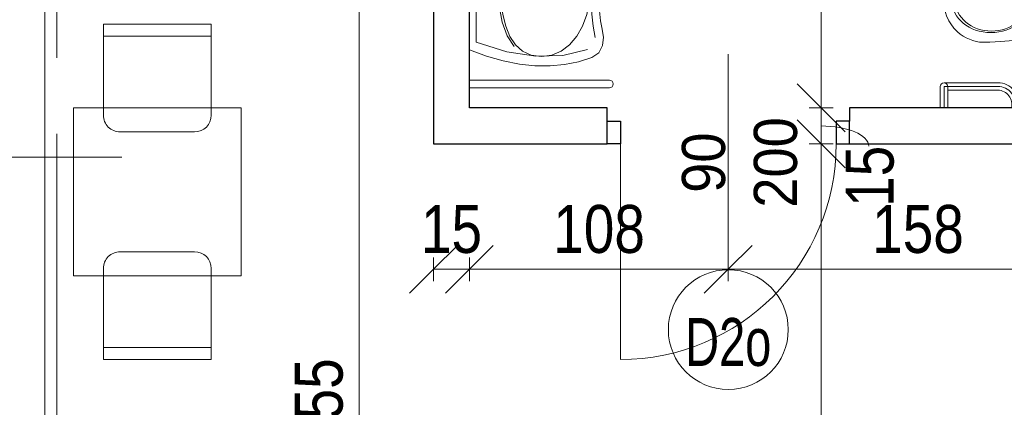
# Model space of a CAD drawing. Header units: centimetres. Extents: x -1631 to 21770, y -8842 to 3590.
# Tile 32 of 133: x -1228 to -818, y 2103 to 2265. Entities that reach past the tile are written whole.
import ezdxf

# ---------------------------------------------------------------- set-up
doc = ezdxf.new("R2010")
doc.units = ezdxf.units.CM
doc.linetypes.add('Oś', pattern=[222.25, 127, -31.75, 31.75, -31.75])
for name, color, linetype, lineweight in [('A-ANNO-DIMS', 211, 'Continuous', 13), ('A-ANNO-DIMS-100', 211, 'Continuous', 13), ('A-ANNO-NOTE', 131, 'Continuous', 9), ('A-DETL-GENF', 92, 'Continuous', 9), ('A-DETL-MEDM', 33, 'Continuous', 13), ('A-DOOR', 31, 'Continuous', 13), ('A-GLAZ-IDEN', 152, 'Continuous', 13), ('A-WALL', 113, 'Continuous', 13), ('A-WALL-IDEN', 211, 'Continuous', 13), ('I-FURN', 30, 'Continuous', 9), ('P-SANR-FIXT', 6, 'Continuous', 9), ('S-GRID', 1, 'Continuous', 13)]:
    doc.layers.add(name, color=color, linetype=linetype, lineweight=lineweight)
doc.styles.add('Arial', font='arial.ttf', dxfattribs={"width": 0.9, "height": 18})
doc.styles.add('Arial Narrow_5', font='ARIALN.TTF', dxfattribs={"height": 20})
doc.styles.add('Arial_1', font='arial.ttf', dxfattribs={"width": 0.7, "height": 20})
doc.styles.add('Arial_12', font='arial.ttf', dxfattribs={"width": 0.9, "height": 23})
doc.styles.add('Arial_13', font='arial.ttf', dxfattribs={"height": 0.2})
doc.dimstyles.new('Diagonal_1_100__0__wewnętrzne', dxfattribs={"dimscale": 30.48, "dimtxt": 20.468619, "dimasz": 0.656168, "dimexe": 0.164042, "dimexo": 0.0625, "dimgap": 0.032808, "dimtad": 1, "dimdec": 0, "dimdsep": 46, "dimtxsty": 'Arial Narrow_5', "dimblk1": 'OBLIQUE', "dimblk2": 'OBLIQUE', "dimsah": 1, "dimcen": 0.09, "dimazin": 0, "dimtfac": 1, "dimtdec": 4, "dimtix": 1, "dimtmove": 0, "dimatfit": 3, "dimfxl": 0, "dimtvp": 1, "dimtolj": 1, "dimtzin": 0, "dimarcsym": 0})
doc.dimstyles.new('Diagonal_1_100__0__wewnętrzne_1', dxfattribs={"dimscale": 30.48, "dimtxt": 20.468619, "dimasz": 0.656168, "dimexe": 0.164042, "dimexo": 0.0625, "dimgap": 0.032808, "dimtad": 1, "dimdec": 0, "dimdsep": 46, "dimtxsty": 'Arial Narrow_5', "dimblk1": 'OBLIQUE', "dimblk2": 'OBLIQUE', "dimsah": 1, "dimcen": 0.09, "dimazin": 0, "dimtfac": 1, "dimtdec": 4, "dimtix": 1, "dimtmove": 1, "dimatfit": 3, "dimfxl": 0, "dimtvp": 1, "dimtolj": 1, "dimtzin": 0, "dimarcsym": 0})
doc.dimstyles.new('Diagonal_1_100__0__wewnętrzne_2', dxfattribs={"dimscale": 30.48, "dimtxt": 20.468619, "dimasz": 0.656168, "dimexe": 0.164042, "dimexo": 0.0625, "dimgap": 0.032808, "dimtad": 1, "dimdec": 0, "dimdsep": 46, "dimtxsty": 'Arial Narrow_5', "dimblk1": 'OBLIQUE', "dimblk2": 'OBLIQUE', "dimsah": 1, "dimcen": 0.09, "dimazin": 0, "dimtfac": 1, "dimtdec": 4, "dimtix": 1, "dimtmove": 2, "dimatfit": 3, "dimfxl": 0, "dimtvp": 1, "dimtolj": 1, "dimtzin": 0, "dimarcsym": 0})

# ---------------------------------------------------------------- blocks, each defined once
blk = doc.blocks.new('Blat - Blat-1285693-6_piętro IV __13_80 m_ - stan projektowany')
at = {"layer": 'I-FURN'}
for p, q in [((0, 70), (0, 0)), ((70, 70), (0, 70)), ((70, 0), (70, 70)), ((0, 0), (70, 0))]:
    blk.add_line(p, q, dxfattribs=at)
blk = doc.blocks.new('DRZWI 1S - automatyczna etykieta - Drzwi 90 _łazienkowe_-2364279-6_piętro IV __13_80 m_ - stan projektowany')
at = {"layer": 'A-DETL-GENF'}
for p, q in [((-50.5, 7.5), (-50.5, -2)), ((-45, 7.5), (-50.5, 7.5)), ((-45, -2), (-45, 7.5)), ((50.5, 7.5), (45, 7.5)), ((45, 7.5), (45, -2)), ((50.5, -2), (50.5, 7.5)), ((-50.5, -2), (-45, -2)), ((45, -2), (50.5, -2))]:
    blk.add_line(p, q, dxfattribs=at)
at = {"layer": 'A-DETL-MEDM', "lineweight": 25}
for p, q in [((-45, 7.5), (-50.5, 7.5)), ((-50.5, 7.5), (-50.5, -2)), ((-45, -2), (-45, 7.5)), ((45, -2), (45, 7.5)), ((45, 7.5), (50.5, 7.5)), ((50.5, 7.5), (50.5, -2)), ((-50.5, -2), (-45, -2)), ((50.5, -2), (45, -2))]:
    blk.add_line(p, q, dxfattribs=at)
at = {"layer": 'A-DOOR'}
blk.add_line((45, 7.5), (45, 97.5), dxfattribs=at)
blk.add_arc((45, 7.5), 90, 90, 180, dxfattribs=at)
blk = doc.blocks.new('miska ustępowa dla N_35_5x54 wisząca koło narożna - Type 1-2357505-6_piętro IV __13_80 m_ - stan projektowany')
at = {"layer": 'P-SANR-FIXT'}
for p, q in [((44.09, 92.2), (44.09, 11)), ((47.21, 92.2), (47.21, 11)), ((-23.38, 80.62), (-32.35, 80.62)), ((-23.38, 79.06), (-32.35, 79.06)), ((-23.38, 56.63), (-23.38, 79.06)), ((-21.82, 56.63), (-21.82, 79.06)), ((4.01, 77.03), (6.13, 78.05)), ((6.13, 78.05), (7.56, 78.51)), ((7.56, 78.51), (9.56, 78.98)), ((9.56, 78.98), (11.02, 79.17)), ((11.02, 79.17), (12.5, 79.25)), ((12.5, 79.25), (13.98, 79.17)), ((13.98, 79.17), (15.44, 78.98)), ((15.44, 78.98), (17.44, 78.51)), ((17.44, 78.51), (18.87, 78.05)), ((18.87, 78.05), (20.99, 77.03)), ((-32.35, 77.5), (-23.38, 77.5)), ((-24.94, 56.63), (-24.94, 77.5)), ((-0.58, 73.39), (1.02, 74.96)), ((1.02, 74.96), (2.75, 76.27)), ((2.75, 76.27), (4.01, 77.03)), ((20.99, 77.03), (22.25, 76.27)), ((22.25, 76.27), (23.98, 74.96)), ((23.98, 74.96), (25.58, 73.39)), ((-3.07, 69.78), (-2.34, 71.05)), ((-2.34, 71.05), (-1.51, 72.26)), ((-1.51, 72.26), (-0.58, 73.39)), ((25.58, 73.39), (26.51, 72.26)), ((26.51, 72.26), (27.34, 71.05)), ((27.34, 71.05), (28.07, 69.78)), ((-4.57, 65.68), (-4.19, 67.09)), ((-4.19, 67.09), (-3.69, 68.46)), ((-3.69, 68.46), (-3.07, 69.78)), ((28.07, 69.78), (28.69, 68.46)), ((28.69, 68.46), (29.19, 67.09)), ((29.19, 67.09), (29.57, 65.68)), ((-4.88, 59.89), (-4.82, 64.32)), ((-4.82, 64.32), (-4.57, 65.68)), ((29.57, 65.68), (29.53, 64.32)), ((29.53, 64.32), (29.58, 59.89)), ((-4.56, 55.56), (-4.88, 59.89)), ((29.58, 59.89), (29.22, 55.56)), ((-1.4, 11), (-4.56, 55.56)), ((29.22, 55.56), (26.4, 11)), ((8.17, 46.6), (8.17, 51.72)), ((17.32, 51.72), (17.32, 46.6)), ((16.4, 45.33), (9.09, 45.33)), ((3.32, 37.31), (6.14, 37.31)), ((4.69, 35.9), (4.69, 38.7)), ((18.43, 37.31), (21.25, 37.31)), ((19.8, 35.9), (19.8, 38.7))]:
    blk.add_line(p, q, dxfattribs=at)
for centre in [(4.69, 37.31), (19.8, 37.31)]:
    blk.add_circle(centre, 0.825, dxfattribs=at)
for centre, radius, start, end in [((45.65, 92.2), 1.56, 0, 180), ((-23.38, 79.06), 1.56, 360, 90), ((-23.38, 79.06), 1.56, 270, 360), ((-30.79, 56.63), 5.85, 254.5618, 0), ((-30.79, 56.63), 7.41, 257.8673, 0), ((-30.79, 56.63), 8.97, 260.0004, 0), ((12.74, 51.5), 4.58, 2.8022, 177.1978), ((9.34, 46.48), 1.17, 174.1101, 257.7661), ((16.15, 46.48), 1.17, 282.2339, 5.8899)]:
    blk.add_arc(centre, radius, start, end, dxfattribs=at)
for centre, major_axis, ratio in [((12.55, 59.51), (0, 16.33), 0.823529), ((12.55, 59.26), (0, 15.16), 0.845174)]:
    blk.add_ellipse(centre, major_axis=major_axis, ratio=ratio, dxfattribs=at)
blk = doc.blocks.new('umywalka dla N_65x56 koło - Type 1-2359175-6_piętro IV __13_80 m_ - stan projektowany')
at = {"layer": 'P-SANR-FIXT'}
for p, q in [((-29.1, -65.9), (-29.1, -7.5)), ((-25.9, -65.9), (-25.9, -7.5)), ((-15.89, -14.7), (-13.31, -7.5)), ((38.31, -7.5), (40.89, -14.7)), ((50.9, -65.9), (50.9, -7.5)), ((54.1, -7.5), (54.1, -65.9)), ((-14.09, -23.15), (-10.01, -10.3)), ((-10.01, -10.3), (12.5, -10.3)), ((12.5, -10.3), (35.01, -10.3)), ((12.5, -18.23), (12.5, -11.72)), ((35.01, -10.3), (39.09, -23.15)), ((-17.85, -21.67), (-15.89, -14.7)), ((15.75, -14.98), (9.25, -14.98)), ((10.89, -14.3), (10.75, -14.98)), ((10.75, -14.98), (10.89, -15.66)), ((11.26, -13.74), (10.89, -14.3)), ((10.89, -15.66), (11.26, -16.21)), ((11.82, -13.36), (11.26, -13.74)), ((11.26, -16.21), (11.82, -16.59)), ((12.5, -13.22), (11.82, -13.36)), ((13.18, -13.36), (12.5, -13.22)), ((13.74, -13.74), (13.18, -13.36)), ((13.18, -16.59), (13.74, -16.21)), ((14.11, -14.3), (13.74, -13.74)), ((13.74, -16.21), (14.11, -15.66)), ((14.25, -14.98), (14.11, -14.3)), ((14.11, -15.66), (14.25, -14.98)), ((40.89, -14.7), (42.85, -21.67)), ((5.06, -19.92), (-1.64, -21.13)), ((12.43, -19.54), (5.06, -19.92)), ((11.82, -16.59), (12.5, -16.73)), ((19.81, -19.92), (12.43, -19.54)), ((12.5, -16.73), (13.18, -16.59)), ((26.51, -21.13), (19.81, -19.92)), ((-19.18, -28.39), (-17.85, -21.67)), ((-15.95, -35.24), (-14.09, -23.15)), ((-7.38, -23.21), (-11.89, -26.24)), ((-11.14, -26.76), (-7.63, -24.42)), ((-7.63, -24.42), (-3.39, -22.67)), ((-1.64, -21.13), (-7.38, -23.21)), ((-3.39, -22.67), (1.45, -21.46)), ((1.45, -21.46), (6.76, -20.76)), ((6.76, -20.76), (12.43, -20.54)), ((9.85, -23.86), (9.04, -25.06)), ((11.04, -23.06), (9.85, -23.86)), ((11.61, -24.39), (10.87, -24.89)), ((12.5, -22.76), (11.04, -23.06)), ((12.5, -24.21), (11.61, -24.39)), ((12.43, -20.54), (18.1, -20.76)), ((12.5, -31.76), (12.5, -21.26)), ((13.96, -23.06), (12.5, -22.76)), ((13.39, -24.39), (12.5, -24.21)), ((14.13, -24.89), (13.39, -24.39)), ((15.15, -23.86), (13.96, -23.06)), ((15.96, -25.06), (15.15, -23.86)), ((18.1, -20.76), (23.42, -21.46)), ((23.42, -21.46), (28.26, -22.67)), ((32.25, -23.21), (26.51, -21.13)), ((28.26, -22.67), (32.5, -24.42)), ((36.76, -26.24), (32.25, -23.21)), ((32.5, -24.42), (36.01, -26.76)), ((39.09, -23.15), (40.95, -35.24)), ((42.85, -21.67), (44.18, -28.39)), ((-19.89, -34.88), (-19.18, -28.39)), ((-13.8, -29.72), (-11.14, -26.76)), ((7.16, -26.51), (17.84, -26.51)), ((9.04, -25.06), (8.75, -26.51)), ((8.75, -26.51), (9.04, -27.97)), ((9.04, -27.97), (9.85, -29.16)), ((10.38, -25.62), (10.2, -26.51)), ((10.2, -26.51), (10.38, -27.41)), ((10.87, -24.89), (10.38, -25.62)), ((10.38, -27.41), (10.87, -28.14)), ((10.87, -28.14), (11.61, -28.63)), ((11.61, -28.63), (12.5, -28.81)), ((12.5, -28.81), (13.39, -28.63)), ((13.39, -28.63), (14.13, -28.14)), ((14.62, -25.62), (14.13, -24.89)), ((14.13, -28.14), (14.62, -27.41)), ((14.8, -26.51), (14.62, -25.62)), ((14.62, -27.41), (14.8, -26.51)), ((15.15, -29.16), (15.96, -27.97)), ((16.25, -26.51), (15.96, -25.06)), ((15.96, -27.97), (16.25, -26.51)), ((36.01, -26.76), (38.67, -29.72)), ((44.18, -28.39), (44.89, -34.88)), ((-15.49, -33.33), (-13.8, -29.72)), ((9.85, -29.16), (11.04, -29.97)), ((11.04, -29.97), (12.5, -30.26)), ((12.5, -30.26), (13.96, -29.97)), ((13.96, -29.97), (15.15, -29.16)), ((38.67, -29.72), (40.36, -33.33)), ((-19.97, -41.14), (-19.89, -34.88)), ((-16.08, -37.64), (-15.49, -33.33)), ((-15.64, -46.48), (-15.95, -35.24)), ((40.36, -33.33), (40.95, -37.64)), ((40.95, -35.24), (40.64, -46.48)), ((44.89, -34.88), (44.97, -41.14)), ((-15.49, -41.92), (-16.08, -37.64)), ((40.95, -37.64), (40.36, -41.92)), ((-19.42, -47.19), (-19.97, -41.14)), ((-13.79, -45.83), (-15.49, -41.92)), ((40.36, -41.92), (38.68, -45.83)), ((44.97, -41.14), (44.42, -47.19)), ((-18.22, -53.01), (-19.42, -47.19)), ((-13.17, -56.78), (-15.64, -46.48)), ((-11.11, -49.31), (-13.79, -45.83)), ((38.68, -45.83), (36.03, -49.31)), ((40.64, -46.48), (38.17, -56.78)), ((44.42, -47.19), (43.22, -53.01)), ((-16.38, -58.62), (-18.22, -53.01)), ((-7.59, -52.29), (-11.11, -49.31)), ((-3.33, -54.72), (-7.59, -52.29)), ((32.54, -52.29), (28.31, -54.72)), ((36.03, -49.31), (32.54, -52.29)), ((43.22, -53.01), (41.38, -58.62)), ((1.52, -56.54), (-3.33, -54.72)), ((6.84, -57.67), (1.52, -56.54)), ((23.49, -56.54), (18.18, -57.67)), ((28.31, -54.72), (23.49, -56.54)), ((-14.43, -61.47), (-16.38, -58.62)), ((-11.49, -63.08), (-14.43, -61.47)), ((-8.14, -60.01), (-3.44, -59.13)), ((-3.44, -59.13), (1.64, -58.58)), ((1.64, -58.58), (6.99, -58.24)), ((7.9, -61.54), (3.08, -61.79)), ((12.52, -58.06), (6.84, -57.67)), ((6.99, -58.24), (12.48, -58.02)), ((12.5, -61.51), (7.9, -61.54)), ((12.48, -58.02), (17.98, -58.24)), ((17.1, -61.54), (12.5, -61.51)), ((18.18, -57.67), (12.52, -58.06)), ((21.92, -61.79), (17.1, -61.54)), ((17.98, -58.24), (23.33, -58.58)), ((23.33, -58.58), (28.41, -59.13)), ((28.41, -59.13), (33.11, -60.01)), ((39.43, -61.47), (36.49, -63.08)), ((41.38, -58.62), (39.43, -61.47)), ((-7.9, -63.51), (-11.49, -63.08)), ((-3.96, -62.78), (-7.9, -63.51)), ((-1.14, -62.22), (-3.96, -62.78)), ((3.08, -61.79), (-1.14, -62.22)), ((26.14, -62.22), (21.92, -61.79)), ((28.96, -62.78), (26.14, -62.22)), ((32.9, -63.51), (28.96, -62.78)), ((36.49, -63.08), (32.9, -63.51))]:
    blk.add_line(p, q, dxfattribs=at)
for centre in [(-27.5, -65.9), (52.5, -65.9)]:
    blk.add_arc(centre, 1.6, 180, 0, dxfattribs=at)
blk = doc.blocks.new('krzesło - krzesło-823058-6_piętro IV __13_80 m_ - stan projektowany')
at = {"layer": 'I-FURN'}
for p, q in [((-22.5, 22.5), (-22.5, -15.5)), ((22.5, 22.5), (-22.5, 22.5)), ((22.5, -15.5), (22.5, 22.5)), ((22.5, 17.5), (-22.5, 17.5)), ((-15.5, -22.5), (15.5, -22.5))]:
    blk.add_line(p, q, dxfattribs=at)
for centre, start, end in [((-15.5, -15.5), 180, 270), ((15.5, -15.5), 270, 0)]:
    blk.add_arc(centre, 7, start, end, dxfattribs=at)
blk = doc.blocks.new('krzesło - krzesło-1270919-6_piętro IV __13_80 m_ - stan projektowany')
at = {"layer": 'I-FURN'}
for p, q in [((-15.5, 22.5), (15.5, 22.5)), ((-22.5, -22.5), (-22.5, 15.5)), ((22.5, 15.5), (22.5, -22.5)), ((22.5, -17.5), (-22.5, -17.5)), ((22.5, -22.5), (-22.5, -22.5))]:
    blk.add_line(p, q, dxfattribs=at)
for centre, start, end in [((-15.5, 15.5), 90, 180), ((15.5, 15.5), 360, 90)]:
    blk.add_arc(centre, 7, start, end, dxfattribs=at)
blk = doc.blocks.new('DIMBLOCK42-6_piętro IV __13_80 m_ - stan projektowany')
at = {"layer": 'A-ANNO-DIMS-100', "transparency": 16777216}
for p, q in [((-1055.62, 2160.99), (-1045.62, 2170.99)), ((-1040.62, 2160.99), (-1030.62, 2170.99)), ((-1055.62, 2165.99), (-1055.62, 2155.99)), ((-1055.62, 2160.99), (-1055.62, 2165.99)), ((-1040.62, 2165.99), (-1040.62, 2155.99)), ((-1040.62, 2160.99), (-1040.62, 2165.99)), ((-1055.62, 2160.99), (-1065.62, 2150.99)), ((-1055.62, 2160.99), (-1040.62, 2160.99)), ((-1040.62, 2160.99), (-1050.62, 2150.99))]:
    blk.add_line(p, q, dxfattribs=at)
at = {"layer": 'A-ANNO-DIMS-100', "color": 0, "transparency": 16777216, "insert": (-1060.79, 2187.84), "char_height": 20, "width": 30.4105, "attachment_point": 1, "line_spacing_factor": 0.974696, "style": 'Arial Narrow_5'}
blk.add_mtext('15', dxfattribs=at)
blk = doc.blocks.new('_Oblique')
at = {"color": 0, "linetype": 'ByBlock', "lineweight": -2}
blk.add_line((-0.5, -0.5), (0.5, 0.5), dxfattribs=at)
blk = doc.blocks.new('DIMBLOCK43-6_piętro IV __13_80 m_ - stan projektowany')
at = {"layer": 'A-ANNO-DIMS-100', "transparency": 16777216}
for p, q in [((-1040.62, 2160.99), (-1030.62, 2170.99)), ((-932.63, 2160.99), (-922.63, 2170.99)), ((-1040.62, 2165.99), (-1040.62, 2155.99)), ((-1040.62, 2160.99), (-1040.62, 2165.99)), ((-932.63, 2165.99), (-932.63, 2155.99)), ((-932.63, 2160.99), (-932.63, 2165.99)), ((-1040.62, 2160.99), (-1050.62, 2150.99)), ((-1040.62, 2160.99), (-932.63, 2160.99)), ((-932.63, 2160.99), (-942.63, 2150.99))]:
    blk.add_line(p, q, dxfattribs=at)
at = {"layer": 'A-ANNO-DIMS-100', "color": 0, "transparency": 16777216, "insert": (-1005.63, 2187.84), "char_height": 20, "width": 45.6158, "attachment_point": 1, "line_spacing_factor": 0.974696, "style": 'Arial Narrow_5'}
blk.add_mtext('108', dxfattribs=at)
blk = doc.blocks.new('DIMBLOCK44-6_piętro IV __13_80 m_ - stan projektowany')
at = {"layer": 'A-ANNO-DIMS-100', "transparency": 16777216}
for p, q in [((-932.63, 2160.99), (-922.63, 2170.99)), ((-774.62, 2160.99), (-764.62, 2170.99)), ((-932.63, 2165.99), (-932.63, 2155.99)), ((-932.63, 2160.99), (-932.63, 2165.99)), ((-774.62, 2165.99), (-774.62, 2155.99)), ((-774.62, 2160.99), (-774.62, 2165.99)), ((-932.63, 2160.99), (-942.63, 2150.99)), ((-932.63, 2160.99), (-774.62, 2160.99)), ((-774.62, 2160.99), (-784.62, 2150.99))]:
    blk.add_line(p, q, dxfattribs=at)
at = {"layer": 'A-ANNO-DIMS-100', "color": 0, "transparency": 16777216, "insert": (-872.63, 2187.84), "char_height": 20, "width": 45.6158, "attachment_point": 1, "line_spacing_factor": 0.974696, "style": 'Arial Narrow_5'}
blk.add_mtext('158', dxfattribs=at)
blk = doc.blocks.new('DIMBLOCK47-6_piętro IV __13_80 m_ - stan projektowany')
at = {"layer": 'A-ANNO-DIMS-100', "transparency": 16777216}
for p, q in [((-893.96, 2428.33), (-903.96, 2438.33)), ((-898.96, 2428.33), (-888.96, 2428.33)), ((-893.96, 2428.33), (-898.96, 2428.33)), ((-893.96, 2228.33), (-893.96, 2428.33)), ((-893.96, 2428.33), (-883.96, 2418.33)), ((-893.96, 2228.33), (-903.96, 2238.33)), ((-898.96, 2228.33), (-888.96, 2228.33)), ((-893.96, 2228.33), (-898.96, 2228.33)), ((-893.96, 2228.33), (-883.96, 2218.33))]:
    blk.add_line(p, q, dxfattribs=at)
at = {"layer": 'A-ANNO-DIMS-100', "color": 0, "transparency": 16777216, "insert": (-920.81, 2309.32), "char_height": 20, "width": 45.6158, "attachment_point": 1, "rotation": 90, "line_spacing_factor": 0.974696, "style": 'Arial Narrow_5'}
blk.add_mtext('200', dxfattribs=at)
blk = doc.blocks.new('DIMBLOCK85-6_piętro IV __13_80 m_ - stan projektowany')
at = {"layer": 'A-ANNO-DIMS-100', "transparency": 16777216}
for p, q in [((-1086.6, 2313.33), (-1096.6, 2323.33)), ((-1091.6, 2313.33), (-1081.6, 2313.33)), ((-1086.6, 2313.33), (-1091.6, 2313.33)), ((-1086.6, 1858.33), (-1086.6, 2313.33)), ((-1086.6, 2313.33), (-1076.6, 2303.33)), ((-1086.6, 1858.33), (-1096.6, 1868.33)), ((-1091.6, 1858.33), (-1081.6, 1858.33)), ((-1086.6, 1858.33), (-1091.6, 1858.33)), ((-1086.6, 1858.33), (-1076.6, 1848.33))]:
    blk.add_line(p, q, dxfattribs=at)
at = {"layer": 'A-ANNO-DIMS-100', "color": 0, "transparency": 16777216, "insert": (-1113.45, 2085.63), "char_height": 20, "width": 45.6158, "attachment_point": 1, "rotation": 90, "line_spacing_factor": 0.974696, "style": 'Arial Narrow_5'}
blk.add_mtext('455', dxfattribs=at)
blk = doc.blocks.new('DIMBLOCK169-6_piętro IV __13_80 m_ - stan projektowany')
at = {"layer": 'A-ANNO-DIMS-100', "transparency": 16777216}
for p, q in [((-893.96, 2213.33), (-903.96, 2223.33)), ((-898.96, 2213.33), (-888.96, 2213.33)), ((-893.96, 2213.33), (-898.96, 2213.33)), ((-893.96, 1858.33), (-893.96, 2213.33)), ((-893.96, 2213.33), (-883.96, 2203.33)), ((-893.96, 1858.33), (-903.96, 1868.33)), ((-898.96, 1858.33), (-888.96, 1858.33)), ((-893.96, 1858.33), (-898.96, 1858.33)), ((-893.96, 1858.33), (-883.96, 1848.33))]:
    blk.add_line(p, q, dxfattribs=at)
at = {"layer": 'A-ANNO-DIMS-100', "color": 0, "transparency": 16777216, "insert": (-920.81, 2016.82), "char_height": 20, "width": 45.6158, "attachment_point": 1, "rotation": 90, "line_spacing_factor": 0.974696, "style": 'Arial Narrow_5'}
blk.add_mtext('355', dxfattribs=at)
blk = doc.blocks.new('DIMBLOCK170-6_piętro IV __13_80 m_ - stan projektowany')
at = {"layer": 'A-ANNO-DIMS-100', "transparency": 16777216}
for p, q in [((-893.96, 2228.33), (-903.96, 2238.33)), ((-898.96, 2228.33), (-888.96, 2228.33)), ((-893.96, 2228.33), (-898.96, 2228.33)), ((-893.96, 2213.33), (-893.96, 2228.33)), ((-893.96, 2228.33), (-883.96, 2218.33)), ((-893.96, 2213.33), (-903.96, 2223.33)), ((-898.96, 2213.33), (-888.96, 2213.33)), ((-893.96, 2213.33), (-898.96, 2213.33)), ((-893.96, 2213.33), (-883.96, 2203.33))]:
    blk.add_line(p, q, dxfattribs=at)
blk.add_ellipse((-893.96, 2212.4), major_axis=(19.86, 0), ratio=0.424419, start_param=0, end_param=1.570796, dxfattribs=at)
at = {"layer": 'A-ANNO-DIMS-100', "color": 0, "transparency": 16777216, "insert": (-883.71, 2187.06), "char_height": 20, "width": 30.4105, "attachment_point": 1, "rotation": 90, "line_spacing_factor": 0.974696, "style": 'Arial Narrow_5'}
blk.add_mtext('15', dxfattribs=at)
blk = doc.blocks.new('Okno_LD_typ 100 - metka _ wys_parapetu-2491833-6_piętro IV __13_80 m_ - stan projektowany')
at = {"layer": 'A-GLAZ-IDEN'}
blk.add_line((0, 1.8925), (0, -0.3919), dxfattribs=at)
blk.add_circle((0, -0.0919), 0.3, dxfattribs=at)
at = {"layer": 'A-GLAZ-IDEN', "insert": (0.4711, 0.6634), "char_height": 0.2, "width": 0.48783, "attachment_point": 3, "rotation": 90, "line_spacing_factor": 0.936439, "style": 'Arial_13', "bg_fill": 3, "box_fill_scale": 1.25, "bg_fill_color": 256, "bg_fill_true_color": 13158600, "bg_fill_transparency": 0}
blk.add_mtext('\\pt1.27,2.54,3.81,5.08,6.35,7.62,8.89,10.16,11.43,12.7,13.97,15.24,16.51,17.78,19.05,20.32,21.59,22.86,24.13,25.4,26.67,27.94,29.21,30.48,31.75,33.02,34.29,35.56,36.83,38.1,39.37,40.64;hp= ', dxfattribs=at)

msp = doc.modelspace()

# ---------------------------------------------------------------- linework, layer by layer
at = {"layer": 'A-ANNO-NOTE', "lineweight": 13}
msp.add_line((-932.63, 2250.83), (-932.63, 2160.83), dxfattribs=at)
msp.add_line((-932.63, 2250.83), (-932.63, 2160.83), dxfattribs=at)
msp.add_circle((-932.63, 2135.83), 25, dxfattribs=at)
at = {"layer": 'A-WALL', "color": 7, "lineweight": 25}
for p, q in [((-1040.62, 2228.33), (-1040.62, 2428.33)), ((-1055.62, 2313.33), (-1055.62, 2213.33)), ((-983.13, 2228.33), (-1040.62, 2228.33)), ((-983.13, 2222.83), (-983.13, 2228.33)), ((-752.62, 2228.33), (-882.13, 2228.33)), ((-882.13, 2228.33), (-882.13, 2222.83)), ((-1055.62, 2213.33), (-983.13, 2213.33)), ((-882.13, 2213.33), (-752.62, 2213.33))]:
    msp.add_line(p, q, dxfattribs=at)
at = {"layer": 'A-WALL', "lineweight": 9}
msp.add_line((-1217.62, 2313.33), (-1217.62, 1863.33), dxfattribs=at)
at = {"layer": 'S-GRID', "linetype": 'Oś'}
msp.add_line((-1212.62, 2884.27), (-1212.62, 27.13), dxfattribs=at)

# ---------------------------------------------------------------- block references
at = {"layer": 'A-DOOR', "rotation": 180}
msp.add_blockref('DRZWI 1S - automatyczna etykieta - Drzwi 90 _łazienkowe_-2364279-6_piętro IV __13_80 m_ - stan projektowany', (-932.63, 2220.83), dxfattribs=at)
at = {"layer": 'I-FURN', "rotation": 180}
for name, p in [('krzesło - krzesło-1270919-6_piętro IV __13_80 m_ - stan projektowany', (-1170.73, 2240.83)), ('Blat - Blat-1285693-6_piętro IV __13_80 m_ - stan projektowany', (-1135.73, 2228.33)), ('krzesło - krzesło-823058-6_piętro IV __13_80 m_ - stan projektowany', (-1170.73, 2145.83))]:
    msp.add_blockref(name, p, dxfattribs=at)
at = {"layer": 'P-SANR-FIXT'}
for name, p, rotation in [('umywalka dla N_65x56 koło - Type 1-2359175-6_piętro IV __13_80 m_ - stan projektowany', (-1048.12, 2265.83), 90.00000000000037), ('miska ustępowa dla N_35_5x54 wisząca koło narożna - Type 1-2357505-6_piętro IV __13_80 m_ - stan projektowany', (-763.62, 2260.67), 90.0000000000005)]:
    msp.add_blockref(name, p, dxfattribs=dict(at, rotation=rotation))

# ---------------------------------------------------------------- texts
at = {"layer": 'A-ANNO-NOTE', "lineweight": 211, "char_height": 18, "attachment_point": 5, "rotation": 90, "line_spacing_factor": 0.936439, "style": 'Arial'}
for s, insert, width in [('\\pt114.3,228.6,342.9,457.2,571.5,685.8,800.1,914.4,1028.7,1143,1257.3,1371.6,1485.9,1600.2,1714.5,1828.8,1943.1,2057.4,2171.7,2286,2400.3,2514.6,2628.9,2743.2,2857.5,2971.8,3086.1,3200.4,3314.7,3429,3543.3,3657.6;200', (-912.86, 2205.59), 38.07), ('\\pt114.3,228.6,342.9,457.2,571.5,685.8,800.1,914.4,1028.7,1143,1257.3,1371.6,1485.9,1600.2,1714.5,1828.8,1943.1,2057.4,2171.7,2286,2400.3,2514.6,2628.9,2743.2,2857.5,2971.8,3086.1,3200.4,3314.7,3429,3543.3,3657.6;200', (-912.86, 2205.59), 38.07), ('\\pt114.3,228.6,342.9,457.2,571.5,685.8,800.1,914.4,1028.7,1143,1257.3,1371.6,1485.9,1600.2,1714.5,1828.8,1943.1,2057.4,2171.7,2286,2400.3,2514.6,2628.9,2743.2,2857.5,2971.8,3086.1,3200.4,3314.7,3429,3543.3,3657.6;90', (-942.86, 2205.5), 25.65)]:
    msp.add_mtext(s, dxfattribs=dict(at, insert=insert, width=width))
at = {"layer": 'A-ANNO-NOTE', "lineweight": 211, "insert": (-932.65, 2130.53), "char_height": 20, "width": 37.03, "attachment_point": 5, "line_spacing_factor": 0.936439, "style": 'Arial_1'}
msp.add_mtext('\\pt88.9,177.8,266.7,355.6,444.5,533.4,622.3,711.2,800.1,889,977.9,1066.8,1155.7,1244.6,1333.5,1422.4,1511.3,1600.2,1689.1,1778,1866.9,1955.8,2044.7,2133.6,2222.5,2311.4,2400.3,2489.2,2578.1,2667,2755.9,2844.8;D2o', dxfattribs=at)
at = {"layer": 'A-WALL-IDEN', "insert": (-1113.74, 2280.16), "char_height": 23, "width": 67.32, "attachment_point": 5, "line_spacing_factor": 0.936439, "style": 'Arial_12'}
msp.add_mtext('\\pt114.30011,228.59999,342.9001,457.19998,571.50009,685.79997,800.10008,914.39996,1028.70007,1142.99995,1257.30006,1371.59994,1485.90005,1600.19993,1714.50004,1828.79992,1943.10003,2057.39991,2171.70002,2285.9999,2400.30001,2514.59989,2628.9,2743.20011,2857.49999,2971.8001,3086.09998,3200.40009,3314.69997,3429.00008,3543.29996,3657.60007;S/1.1', dxfattribs=at)

# ---------------------------------------------------------------- dimensions: what is measured, and where the dimension line sits
at = {"layer": 'A-ANNO-DIMS'}
for base, p1, p2, angle, override, picture, middle in [((-893.96, 2428.33), (-898.96, 2228.33), (-898.96, 2428.33), 90, {"dimpost": '<>', "dimfxl": 200}, 'DIMBLOCK47-6_piętro IV __13_80 m_ - stan projektowany', (-905.17, 2328.33)), ((-893.96, 2213.33), (-898.96, 1858.33), (-898.96, 2213.33), 90, {"dimpost": '<>', "dimfxl": 355}, 'DIMBLOCK169-6_piętro IV __13_80 m_ - stan projektowany', (-905.17, 2035.83)), ((-932.63, 2160.99), (-1040.62, 2165.99), (-932.63, 2165.99), 0, {"dimpost": '<>', "dimfxl": 107.997908}, 'DIMBLOCK43-6_piętro IV __13_80 m_ - stan projektowany', (-986.62, 2172.2)), ((-774.62, 2160.99), (-932.63, 2165.99), (-774.62, 2165.99), 0, {"dimpost": '<>', "dimfxl": 158.002092}, 'DIMBLOCK44-6_piętro IV __13_80 m_ - stan projektowany', (-853.62, 2172.2))]:
    dim = msp.add_linear_dim(base=base, p1=p1, p2=p2, angle=angle, dimstyle='Diagonal_1_100__0__wewnętrzne', override=override, dxfattribs=at)
    dim.commit()
    dim.dimension.update_dxf_attribs({"geometry": picture, "text_midpoint": middle})
for base, p1, p2, dimstyle, override, picture, middle in [((-1086.6, 2313.33), (-1091.6, 1858.33), (-1091.6, 2313.33), 'Diagonal_1_100__0__wewnętrzne_2', {"dimpost": '<>', "dimfxl": 455}, 'DIMBLOCK85-6_piętro IV __13_80 m_ - stan projektowany', (-1100.12, 2108.44)), ((-893.96, 2228.33), (-898.96, 2213.33), (-898.96, 2228.33), 'Diagonal_1_100__0__wewnętrzne_1', {"dimpost": '<>', "dimfxl": 15}, 'DIMBLOCK170-6_piętro IV __13_80 m_ - stan projektowany', (-870.37, 2202.26))]:
    dim = msp.add_linear_dim(base=base, p1=p1, p2=p2, angle=90, dimstyle=dimstyle, override=override, dxfattribs=at)
    dim.commit()
    dim.dimension.update_dxf_attribs({"geometry": picture, "text_midpoint": middle, "dimtype": 160, "text_rotation": 90})
dim = msp.add_linear_dim(base=(-1040.62, 2160.99), p1=(-1055.62, 2165.99), p2=(-1040.62, 2165.99), dimstyle='Diagonal_1_100__0__wewnętrzne', override={"dimpost": '<>', "dimfxl": 15}, dxfattribs=at)
dim.commit()
dim.dimension.update_dxf_attribs({"geometry": 'DIMBLOCK42-6_piętro IV __13_80 m_ - stan projektowany', "text_midpoint": (-1048.12, 2172.2)})

# ---------------------------------------------------------------- next in the draw order: block references
at = {"layer": 'A-GLAZ-IDEN', "xscale": 99.99999999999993, "yscale": 99.99999999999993, "zscale": 99.99999999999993, "rotation": 270.0000000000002}
msp.add_blockref('Okno_LD_typ 100 - metka _ wys_parapetu-2491833-6_piętro IV __13_80 m_ - stan projektowany', (-1374.73, 2207.83), dxfattribs=at)

doc.saveas('drawing.dxf')
